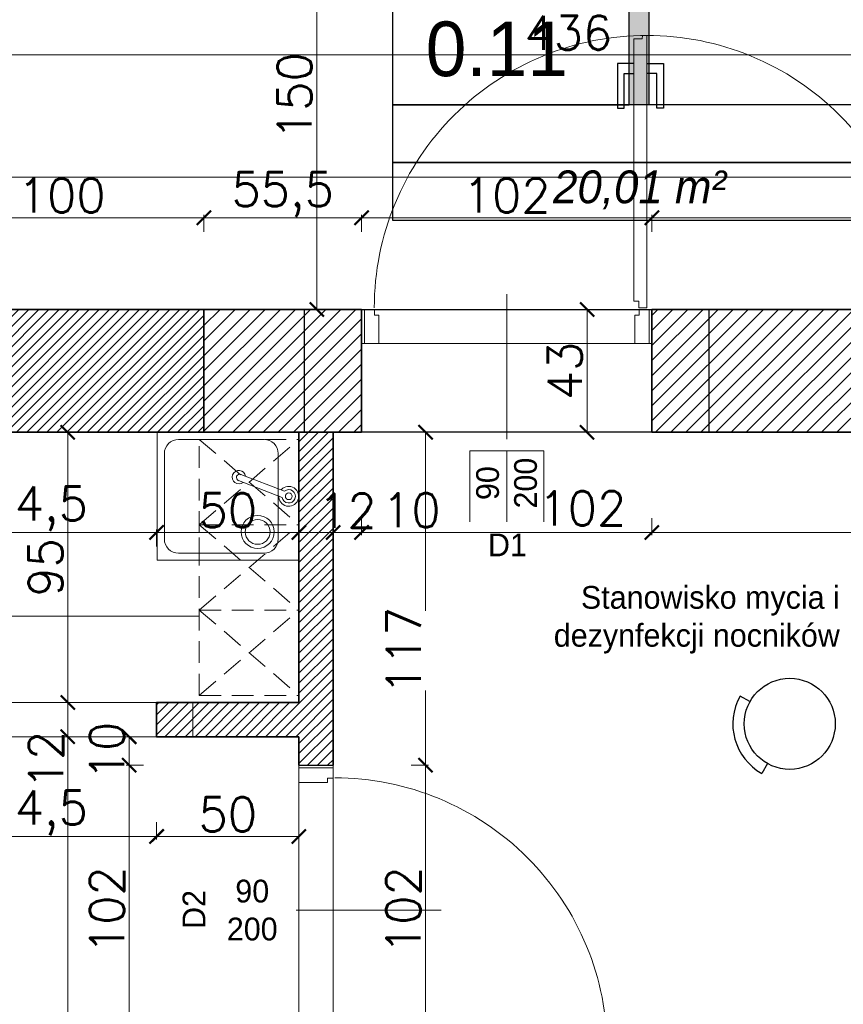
# Model space of a CAD drawing. Header units: millimetres. Extents: x -740 to 33545, y 5178 to 22494.
# Tile 169 of 256: x 10672 to 10961, y 10158 to 10504. Entities that reach past the tile are written whole.
import ezdxf
from ezdxf.lldxf.tags import DXFTag

# ---------------------------------------------------------------- set-up
doc = ezdxf.new("R2010")
doc.units = ezdxf.units.MM
doc.header["$MEASUREMENT"] = 0
doc.linetypes.add('DASHED', pattern=[19.05, 12.7, -6.35])
doc.layers.get('Defpoints').update_dxf_attribs({"color": 252})
for name, color, linetype in [('_I_EKO_PODKLAD 3', 252, 'Continuous'), ('stolarka', 252, 'Continuous'), ('tabelki opis', 252, 'Continuous')]:
    doc.layers.add(name, color=color, linetype=linetype)
for name, color, linetype, lineweight in [('A_istniejące ściany', 252, 'Continuous', 35), ('A_l.przerywana', 252, 'ICAD_ISO03W100', 9), ('A_opisy', 252, 'Continuous', 15), ('A_projektowane sciany', 252, 'Continuous', 35), ('A_wyposażenie', 252, 'Continuous', 9), ('l. przekrojowa', 252, 'Continuous', 30), ('l.wypełnien', 252, 'Continuous', 5), ('mebelki', 252, 'Continuous', 9), ('Nowe_820-G Rysunki Obrazki_Nr_pióra__23', 252, 'Continuous', 15), ('wymiarowanie', 252, 'Continuous', 9)]:
    doc.layers.add(name, color=color, linetype=linetype, lineweight=lineweight)
doc.styles.add('ROMANS', font='romans')
doc.styles.add('styl2', font='simplex.shx')
tags = doc.linetypes.add('ICAD_ISO03W100', pattern=[30, 12, -18]).pattern_tags.tags
tags[6:7] = [DXFTag(74, 4), DXFTag(75, 0), DXFTag(340, '0'), DXFTag(46, 1.0), DXFTag(50, 0.0), DXFTag(44, 0.0), DXFTag(45, 0.0)]
tags[4:5] = [DXFTag(74, 4), DXFTag(75, 0), DXFTag(340, '0'), DXFTag(46, 1.0), DXFTag(50, 0.0), DXFTag(44, 0.0), DXFTag(45, 0.0)]
doc.dimstyles.new('Skala 1-50', dxfattribs={"dimtxt": 12, "dimasz": 5, "dimexe": 1, "dimexo": 1, "dimgap": 1.5, "dimtad": 1, "dimdec": 1, "dimrnd": 0.5, "dimtxsty": 'styl2', "dimblk": 'ARCHTICK', "dimcen": 5, "dimadec": 0, "dimazin": 0, "dimtfac": 1, "dimtdec": 1, "dimtmove": 1, "dimatfit": 3, "dimldrblk": 'ARCHTICK', "dimfxl": 0, "dimlwd": -1, "dimlwe": -1, "dimarcsym": 0})

# ---------------------------------------------------------------- blocks, each defined once
blk = doc.blocks.new('_ArchTick')
at = {"color": 0, "linetype": 'ByBlock', "const_width": 0.15}
blk.add_lwpolyline([(-0.5, -0.5), (0.5, 0.5)], dxfattribs=at)
blk = doc.blocks.new('*D1206')
at = {"layer": 'Defpoints', "color": 0}
for p in [(10905.17, 10402.52), (10870.91, 10359.34), (10892.66, 10359.34)]:
    blk.add_point(p, dxfattribs=at)
at = {"layer": 'wymiarowanie', "color": 0}
for p, q in [((10875.91, 10402.52), (10869.91, 10402.52)), ((10870.91, 10402.52), (10870.91, 10359.34)), ((10875.91, 10359.34), (10869.91, 10359.34))]:
    blk.add_line(p, q, dxfattribs=at)
at = {"layer": 'wymiarowanie', "color": 0, "xscale": 5, "yscale": 5, "zscale": 5}
for p, rotation in [((10870.91, 10402.52), 90), ((10870.91, 10359.34), 270)]:
    blk.add_blockref('_ArchTick', p, dxfattribs=dict(at, rotation=rotation))
at = {"layer": 'wymiarowanie', "color": 0, "insert": (10863.11, 10380.93), "char_height": 12, "attachment_point": 5, "rotation": 90, "style": 'styl2'}
blk.add_mtext('43', dxfattribs=at)
blk = doc.blocks.new('*D1414')
at = {"layer": 'Defpoints', "color": 0}
for p in [(10635.35, 10252.84), (10719.66, 10252.34), (10719.66, 10217.24)]:
    blk.add_point(p, dxfattribs=at)
at = {"layer": 'wymiarowanie', "color": 0}
for p, q in [((10635.35, 10222.24), (10635.35, 10216.24)), ((10719.66, 10222.24), (10719.66, 10216.24)), ((10635.35, 10217.24), (10719.66, 10217.24))]:
    blk.add_line(p, q, dxfattribs=at)
at = {"layer": 'wymiarowanie', "color": 0, "xscale": 5, "yscale": 5, "zscale": 5, "rotation": 180}
blk.add_blockref('_ArchTick', (10635.35, 10217.24), dxfattribs=at)
at = {"layer": 'wymiarowanie', "color": 0, "xscale": 5, "yscale": 5, "zscale": 5}
blk.add_blockref('_ArchTick', (10719.66, 10217.24), dxfattribs=at)
at = {"layer": 'wymiarowanie', "color": 0, "insert": (10677.51, 10225.59), "char_height": 12, "attachment_point": 5, "style": 'styl2'}
blk.add_mtext('84,5', dxfattribs=at)
blk = doc.blocks.new('*D1415')
at = {"layer": 'Defpoints', "color": 0}
for p in [(10719.66, 10252.34), (10769.66, 10247.34), (10769.66, 10217.24)]:
    blk.add_point(p, dxfattribs=at)
at = {"layer": 'wymiarowanie', "color": 0}
for p, q in [((10719.66, 10222.24), (10719.66, 10216.24)), ((10769.66, 10222.24), (10769.66, 10216.24)), ((10719.66, 10217.24), (10769.66, 10217.24))]:
    blk.add_line(p, q, dxfattribs=at)
at = {"layer": 'wymiarowanie', "color": 0, "xscale": 5, "yscale": 5, "zscale": 5, "rotation": 180}
blk.add_blockref('_ArchTick', (10719.66, 10217.24), dxfattribs=at)
at = {"layer": 'wymiarowanie', "color": 0, "xscale": 5, "yscale": 5, "zscale": 5}
blk.add_blockref('_ArchTick', (10769.66, 10217.24), dxfattribs=at)
at = {"layer": 'wymiarowanie', "color": 0, "insert": (10744.66, 10225.04), "char_height": 12, "attachment_point": 5, "style": 'styl2'}
blk.add_mtext('50', dxfattribs=at)
blk = doc.blocks.new('*D1532')
at = {"layer": 'Defpoints', "color": 0}
for p in [(10775.93, 10552.52), (10791.66, 10552.52), (10791.66, 10402.52)]:
    blk.add_point(p, dxfattribs=at)
at = {"layer": 'wymiarowanie', "color": 0}
for p, q in [((10780.93, 10552.52), (10774.93, 10552.52)), ((10775.93, 10402.52), (10775.93, 10552.52)), ((10780.93, 10402.52), (10774.93, 10402.52))]:
    blk.add_line(p, q, dxfattribs=at)
at = {"layer": 'wymiarowanie', "color": 0, "xscale": 5, "yscale": 5, "zscale": 5}
for p, rotation in [((10775.93, 10552.52), 90), ((10775.93, 10402.52), 270)]:
    blk.add_blockref('_ArchTick', p, dxfattribs=dict(at, rotation=rotation))
at = {"layer": 'wymiarowanie', "color": 0, "insert": (10768.13, 10477.52), "char_height": 12, "attachment_point": 5, "rotation": 90, "style": 'styl2'}
blk.add_mtext('150', dxfattribs=at)
blk = doc.blocks.new('*D2203')
at = {"layer": 'Defpoints', "color": 0}
for p in [(9748.23, 10470.55), (11082.39, 10472.82), (11082.39, 10449.07)]:
    blk.add_point(p, dxfattribs=at)
at = {"layer": 'wymiarowanie', "color": 0}
for p, q in [((9748.23, 10454.07), (9748.23, 10448.07)), ((11082.39, 10454.07), (11082.39, 10448.07)), ((9748.23, 10449.07), (10346.75, 10449.07)), ((11082.39, 10449.07), (10383.94, 10449.07))]:
    blk.add_line(p, q, dxfattribs=at)
at = {"layer": 'wymiarowanie', "color": 0, "xscale": 5, "yscale": 5, "zscale": 5, "rotation": 180}
blk.add_blockref('_ArchTick', (9748.23, 10449.07), dxfattribs=at)
at = {"layer": 'wymiarowanie', "color": 0, "xscale": 5, "yscale": 5, "zscale": 5}
blk.add_blockref('_ArchTick', (11082.39, 10449.07), dxfattribs=at)
at = {"layer": 'wymiarowanie', "color": 0, "insert": (10365.34, 10456.46), "char_height": 12, "attachment_point": 5, "style": 'styl2'}
blk.add_mtext('1334', dxfattribs=at)
blk = doc.blocks.new('*D2212')
at = {"layer": 'Defpoints', "color": 0}
for p in [(10698.59, 10359.34), (10688.43, 10264.34), (10698.59, 10264.34)]:
    blk.add_point(p, dxfattribs=at)
at = {"layer": 'wymiarowanie', "color": 0}
for p, q in [((10693.43, 10359.34), (10687.43, 10359.34)), ((10688.43, 10359.34), (10688.43, 10264.34)), ((10693.43, 10264.34), (10687.43, 10264.34))]:
    blk.add_line(p, q, dxfattribs=at)
at = {"layer": 'wymiarowanie', "color": 0, "xscale": 5, "yscale": 5, "zscale": 5}
for p, rotation in [((10688.43, 10359.34), 90), ((10688.43, 10264.34), 270)]:
    blk.add_blockref('_ArchTick', p, dxfattribs=dict(at, rotation=rotation))
at = {"layer": 'wymiarowanie', "color": 0, "insert": (10680.63, 10311.84), "char_height": 12, "attachment_point": 5, "rotation": 90, "style": 'styl2'}
blk.add_mtext('95', dxfattribs=at)
blk = doc.blocks.new('*D2213')
at = {"layer": 'Defpoints', "color": 0}
for p in [(10700.46, 10264.34), (10688.43, 10252.34), (10693.63, 10252.34)]:
    blk.add_point(p, dxfattribs=at)
at = {"layer": 'wymiarowanie', "color": 0}
for p, q in [((10693.43, 10264.34), (10687.43, 10264.34)), ((10688.43, 10264.34), (10688.43, 10252.34)), ((10692.63, 10252.34), (10687.43, 10252.34))]:
    blk.add_line(p, q, dxfattribs=at)
at = {"layer": 'wymiarowanie', "color": 0, "xscale": 5, "yscale": 5, "zscale": 5}
for p, rotation in [((10688.43, 10264.34), 90), ((10688.43, 10252.34), 270)]:
    blk.add_blockref('_ArchTick', p, dxfattribs=dict(at, rotation=rotation))
at = {"layer": 'wymiarowanie', "color": 0, "insert": (10680.78, 10244.13), "char_height": 12, "attachment_point": 5, "rotation": 90, "style": 'styl2'}
blk.add_mtext('12', dxfattribs=at)
blk = doc.blocks.new('*D2214')
at = {"layer": 'Defpoints', "color": 0}
for p in [(10693.63, 10252.34), (10688.43, 9919.76), (10711.03, 9919.76)]:
    blk.add_point(p, dxfattribs=at)
at = {"layer": 'wymiarowanie', "color": 0}
for p, q in [((10692.63, 10252.34), (10687.43, 10252.34)), ((10688.43, 10252.34), (10688.43, 10049.67)), ((10688.43, 9919.76), (10688.43, 10006.38)), ((10693.43, 9919.76), (10687.43, 9919.76))]:
    blk.add_line(p, q, dxfattribs=at)
at = {"layer": 'wymiarowanie', "color": 0, "xscale": 5, "yscale": 5, "zscale": 5}
for p, rotation in [((10688.43, 10252.34), 90), ((10688.43, 9919.76), 270)]:
    blk.add_blockref('_ArchTick', p, dxfattribs=dict(at, rotation=rotation))
at = {"layer": 'wymiarowanie', "color": 0, "insert": (10680.08, 10028.03), "char_height": 12, "attachment_point": 5, "rotation": 90, "style": 'styl2'}
blk.add_mtext('332,5', dxfattribs=at)
blk = doc.blocks.new('*D2590')
at = {"layer": 'Defpoints', "color": 0}
for p in [(10646.19, 10535.46), (11082.39, 10529.52), (11082.39, 10492)]:
    blk.add_point(p, dxfattribs=at)
at = {"layer": 'wymiarowanie', "color": 0}
for p, q in [((10646.19, 10497), (10646.19, 10491)), ((11082.39, 10497), (11082.39, 10491)), ((10646.19, 10492), (11082.39, 10492))]:
    blk.add_line(p, q, dxfattribs=at)
at = {"layer": 'wymiarowanie', "color": 0, "xscale": 5, "yscale": 5, "zscale": 5, "rotation": 180}
blk.add_blockref('_ArchTick', (10646.19, 10492), dxfattribs=at)
at = {"layer": 'wymiarowanie', "color": 0, "xscale": 5, "yscale": 5, "zscale": 5}
blk.add_blockref('_ArchTick', (11082.39, 10492), dxfattribs=at)
at = {"layer": 'wymiarowanie', "color": 0, "insert": (10864.29, 10499.8), "char_height": 12, "attachment_point": 5, "style": 'styl2'}
blk.add_mtext('436', dxfattribs=at)
blk = doc.blocks.new('*D2615')
at = {"layer": 'Defpoints', "color": 0}
for p in [(10736.26, 10434.77), (10636.35, 10402.52), (10736.26, 10402.52)]:
    blk.add_point(p, dxfattribs=at)
at = {"layer": 'wymiarowanie', "color": 0}
for p, q in [((10636.35, 10429.77), (10636.35, 10435.77)), ((10636.35, 10434.77), (10736.26, 10434.77)), ((10736.26, 10429.77), (10736.26, 10435.77))]:
    blk.add_line(p, q, dxfattribs=at)
at = {"layer": 'wymiarowanie', "color": 0, "xscale": 5, "yscale": 5, "zscale": 5, "rotation": 180}
blk.add_blockref('_ArchTick', (10636.35, 10434.77), dxfattribs=at)
at = {"layer": 'wymiarowanie', "color": 0, "xscale": 5, "yscale": 5, "zscale": 5}
blk.add_blockref('_ArchTick', (10736.26, 10434.77), dxfattribs=at)
at = {"layer": 'wymiarowanie', "color": 0, "insert": (10686.31, 10442.57), "char_height": 12, "attachment_point": 5, "style": 'styl2'}
blk.add_mtext('100', dxfattribs=at)
blk = doc.blocks.new('*D2616')
at = {"layer": 'Defpoints', "color": 0}
for p in [(10791.66, 10434.77), (10736.26, 10402.52), (10791.66, 10402.52)]:
    blk.add_point(p, dxfattribs=at)
at = {"layer": 'wymiarowanie', "color": 0}
for p, q in [((10736.26, 10429.77), (10736.26, 10435.77)), ((10736.26, 10434.77), (10791.66, 10434.77)), ((10791.66, 10429.77), (10791.66, 10435.77))]:
    blk.add_line(p, q, dxfattribs=at)
at = {"layer": 'wymiarowanie', "color": 0, "xscale": 5, "yscale": 5, "zscale": 5, "rotation": 180}
blk.add_blockref('_ArchTick', (10736.26, 10434.77), dxfattribs=at)
at = {"layer": 'wymiarowanie', "color": 0, "xscale": 5, "yscale": 5, "zscale": 5}
blk.add_blockref('_ArchTick', (10791.66, 10434.77), dxfattribs=at)
at = {"layer": 'wymiarowanie', "color": 0, "insert": (10763.96, 10442.96), "char_height": 12, "attachment_point": 5, "style": 'styl2'}
blk.add_mtext('55,5', dxfattribs=at)
blk = doc.blocks.new('*D2617')
at = {"layer": 'Defpoints', "color": 0}
for p in [(10893.66, 10434.77), (10791.66, 10402.52), (10893.66, 10402.52)]:
    blk.add_point(p, dxfattribs=at)
at = {"layer": 'wymiarowanie', "color": 0}
for p, q in [((10791.66, 10429.77), (10791.66, 10435.77)), ((10791.66, 10434.77), (10893.66, 10434.77)), ((10893.66, 10429.77), (10893.66, 10435.77))]:
    blk.add_line(p, q, dxfattribs=at)
at = {"layer": 'wymiarowanie', "color": 0, "xscale": 5, "yscale": 5, "zscale": 5, "rotation": 180}
blk.add_blockref('_ArchTick', (10791.66, 10434.77), dxfattribs=at)
at = {"layer": 'wymiarowanie', "color": 0, "xscale": 5, "yscale": 5, "zscale": 5}
blk.add_blockref('_ArchTick', (10893.66, 10434.77), dxfattribs=at)
at = {"layer": 'wymiarowanie', "color": 0, "insert": (10842.66, 10442.57), "char_height": 12, "attachment_point": 5, "style": 'styl2'}
blk.add_mtext('102', dxfattribs=at)
blk = doc.blocks.new('*D2618')
at = {"layer": 'Defpoints', "color": 0}
for p in [(11082.39, 10434.77), (11082.39, 10425.57), (10893.66, 10402.52)]:
    blk.add_point(p, dxfattribs=at)
at = {"layer": 'wymiarowanie', "color": 0}
for p, q in [((10893.66, 10429.77), (10893.66, 10435.77)), ((10893.66, 10434.77), (11082.39, 10434.77)), ((11082.39, 10429.77), (11082.39, 10435.77))]:
    blk.add_line(p, q, dxfattribs=at)
at = {"layer": 'wymiarowanie', "color": 0, "xscale": 5, "yscale": 5, "zscale": 5, "rotation": 180}
blk.add_blockref('_ArchTick', (10893.66, 10434.77), dxfattribs=at)
at = {"layer": 'wymiarowanie', "color": 0, "xscale": 5, "yscale": 5, "zscale": 5}
blk.add_blockref('_ArchTick', (11082.39, 10434.77), dxfattribs=at)
at = {"layer": 'wymiarowanie', "color": 0, "insert": (10988.02, 10443.11), "char_height": 12, "attachment_point": 5, "style": 'styl2'}
blk.add_mtext('188,5', dxfattribs=at)
blk = doc.blocks.new('*D2635')
at = {"layer": 'Defpoints', "color": 0}
for p in [(10635.35, 10355.84), (10719.66, 10324.14), (10719.66, 10264.34)]:
    blk.add_point(p, dxfattribs=at)
at = {"layer": 'wymiarowanie', "color": 0}
for p, q in [((10635.35, 10329.14), (10635.35, 10323.14)), ((10719.66, 10319.14), (10719.66, 10325.14)), ((10635.35, 10324.14), (10719.66, 10324.14))]:
    blk.add_line(p, q, dxfattribs=at)
at = {"layer": 'wymiarowanie', "color": 0, "xscale": 5, "yscale": 5, "zscale": 5, "rotation": 180}
blk.add_blockref('_ArchTick', (10635.35, 10324.14), dxfattribs=at)
at = {"layer": 'wymiarowanie', "color": 0, "xscale": 5, "yscale": 5, "zscale": 5}
blk.add_blockref('_ArchTick', (10719.66, 10324.14), dxfattribs=at)
at = {"layer": 'wymiarowanie', "color": 0, "insert": (10677.51, 10332.49), "char_height": 12, "attachment_point": 5, "style": 'styl2'}
blk.add_mtext('84,5', dxfattribs=at)
blk = doc.blocks.new('*D2636')
at = {"layer": 'Defpoints', "color": 0}
for p in [(10769.66, 10324.14), (10719.66, 10264.34), (10769.66, 10264.34)]:
    blk.add_point(p, dxfattribs=at)
at = {"layer": 'wymiarowanie', "color": 0}
for p, q in [((10719.66, 10319.14), (10719.66, 10325.14)), ((10769.66, 10319.14), (10769.66, 10325.14)), ((10719.66, 10324.14), (10769.66, 10324.14))]:
    blk.add_line(p, q, dxfattribs=at)
at = {"layer": 'wymiarowanie', "color": 0, "xscale": 5, "yscale": 5, "zscale": 5, "rotation": 180}
blk.add_blockref('_ArchTick', (10719.66, 10324.14), dxfattribs=at)
at = {"layer": 'wymiarowanie', "color": 0, "xscale": 5, "yscale": 5, "zscale": 5}
blk.add_blockref('_ArchTick', (10769.66, 10324.14), dxfattribs=at)
at = {"layer": 'wymiarowanie', "color": 0, "insert": (10744.66, 10331.94), "char_height": 12, "attachment_point": 5, "style": 'styl2'}
blk.add_mtext('50', dxfattribs=at)
blk = doc.blocks.new('*D2637')
at = {"layer": 'Defpoints', "color": 0}
for p in [(10781.66, 10324.14), (10781.66, 10292.42), (10769.66, 10264.34)]:
    blk.add_point(p, dxfattribs=at)
at = {"layer": 'wymiarowanie', "color": 0}
for p, q in [((10769.66, 10319.14), (10769.66, 10325.14)), ((10781.66, 10319.14), (10781.66, 10325.14)), ((10769.66, 10324.14), (10781.66, 10324.14))]:
    blk.add_line(p, q, dxfattribs=at)
at = {"layer": 'wymiarowanie', "color": 0, "xscale": 5, "yscale": 5, "zscale": 5, "rotation": 180}
blk.add_blockref('_ArchTick', (10769.66, 10324.14), dxfattribs=at)
at = {"layer": 'wymiarowanie', "color": 0, "xscale": 5, "yscale": 5, "zscale": 5}
blk.add_blockref('_ArchTick', (10781.66, 10324.14), dxfattribs=at)
at = {"layer": 'wymiarowanie', "color": 0, "insert": (10786.66, 10331.79), "char_height": 12, "attachment_point": 5, "style": 'styl2'}
blk.add_mtext('12', dxfattribs=at)
blk = doc.blocks.new('*D2638')
at = {"layer": 'Defpoints', "color": 0}
for p in [(10791.66, 10359.34), (10791.66, 10324.14), (10781.66, 10292.42)]:
    blk.add_point(p, dxfattribs=at)
at = {"layer": 'wymiarowanie', "color": 0}
for p, q in [((10791.66, 10329.14), (10791.66, 10323.14)), ((10781.66, 10319.14), (10781.66, 10325.14)), ((10781.66, 10324.14), (10791.66, 10324.14)), ((10791.66, 10324.14), (10818.45, 10324.14))]:
    blk.add_line(p, q, dxfattribs=at)
at = {"layer": 'wymiarowanie', "color": 0, "xscale": 5, "yscale": 5, "zscale": 5, "rotation": 180}
blk.add_blockref('_ArchTick', (10781.66, 10324.14), dxfattribs=at)
at = {"layer": 'wymiarowanie', "color": 0, "xscale": 5, "yscale": 5, "zscale": 5}
blk.add_blockref('_ArchTick', (10791.66, 10324.14), dxfattribs=at)
at = {"layer": 'wymiarowanie', "color": 0, "insert": (10809.16, 10331.94), "char_height": 12, "attachment_point": 5, "style": 'styl2'}
blk.add_mtext('10', dxfattribs=at)
blk = doc.blocks.new('*D2639')
at = {"layer": 'Defpoints', "color": 0}
for p in [(10791.66, 10359.34), (10893.66, 10359.34), (10893.66, 10324.14)]:
    blk.add_point(p, dxfattribs=at)
at = {"layer": 'wymiarowanie', "color": 0}
for p, q in [((10791.66, 10329.14), (10791.66, 10323.14)), ((10893.66, 10329.14), (10893.66, 10323.14)), ((10791.66, 10324.14), (10893.66, 10324.14))]:
    blk.add_line(p, q, dxfattribs=at)
at = {"layer": 'wymiarowanie', "color": 0, "xscale": 5, "yscale": 5, "zscale": 5, "rotation": 180}
blk.add_blockref('_ArchTick', (10791.66, 10324.14), dxfattribs=at)
at = {"layer": 'wymiarowanie', "color": 0, "xscale": 5, "yscale": 5, "zscale": 5}
blk.add_blockref('_ArchTick', (10893.66, 10324.14), dxfattribs=at)
at = {"layer": 'wymiarowanie', "color": 0, "insert": (10869.26, 10332.62), "char_height": 12, "attachment_point": 5, "style": 'styl2'}
blk.add_mtext('102', dxfattribs=at)
blk = doc.blocks.new('*D2640')
at = {"layer": 'Defpoints', "color": 0}
for p in [(10893.66, 10359.34), (11174.51, 10359.34), (11174.51, 10324.14)]:
    blk.add_point(p, dxfattribs=at)
at = {"layer": 'wymiarowanie', "color": 0}
for p, q in [((10893.66, 10329.14), (10893.66, 10323.14)), ((11174.51, 10329.14), (11174.51, 10323.14)), ((10893.66, 10324.14), (11174.51, 10324.14))]:
    blk.add_line(p, q, dxfattribs=at)
at = {"layer": 'wymiarowanie', "color": 0, "xscale": 5, "yscale": 5, "zscale": 5, "rotation": 180}
blk.add_blockref('_ArchTick', (10893.66, 10324.14), dxfattribs=at)
at = {"layer": 'wymiarowanie', "color": 0, "xscale": 5, "yscale": 5, "zscale": 5}
blk.add_blockref('_ArchTick', (11174.51, 10324.14), dxfattribs=at)
at = {"layer": 'wymiarowanie', "color": 0, "insert": (11034.09, 10331.94), "char_height": 12, "attachment_point": 5, "style": 'styl2'}
blk.add_mtext('281', dxfattribs=at)
blk = doc.blocks.new('*D2770')
at = {"layer": 'Defpoints', "color": 0}
for p in [(10769.66, 10252.34), (10710.01, 10242.34), (10769.66, 10242.34)]:
    blk.add_point(p, dxfattribs=at)
at = {"layer": 'wymiarowanie', "color": 0}
for p, q in [((10715.01, 10252.34), (10709.01, 10252.34)), ((10710.01, 10252.34), (10710.01, 10242.34)), ((10715.01, 10242.34), (10709.01, 10242.34))]:
    blk.add_line(p, q, dxfattribs=at)
at = {"layer": 'wymiarowanie', "color": 0, "xscale": 5, "yscale": 5, "zscale": 5}
for p, rotation in [((10710.01, 10252.34), 90), ((10710.01, 10242.34), 270)]:
    blk.add_blockref('_ArchTick', p, dxfattribs=dict(at, rotation=rotation))
at = {"layer": 'wymiarowanie', "color": 0, "insert": (10702.21, 10247.34), "char_height": 12, "attachment_point": 5, "rotation": 90, "style": 'styl2'}
blk.add_mtext('10', dxfattribs=at)
blk = doc.blocks.new('*D2771')
at = {"layer": 'Defpoints', "color": 0}
for p in [(10769.66, 10242.34), (10710.01, 10140.34), (10769.66, 10140.34)]:
    blk.add_point(p, dxfattribs=at)
at = {"layer": 'wymiarowanie', "color": 0}
for p, q in [((10715.01, 10242.34), (10709.01, 10242.34)), ((10710.01, 10242.34), (10710.01, 10140.34)), ((10715.01, 10140.34), (10709.01, 10140.34))]:
    blk.add_line(p, q, dxfattribs=at)
at = {"layer": 'wymiarowanie', "color": 0, "xscale": 5, "yscale": 5, "zscale": 5}
for p, rotation in [((10710.01, 10242.34), 90), ((10710.01, 10140.34), 270)]:
    blk.add_blockref('_ArchTick', p, dxfattribs=dict(at, rotation=rotation))
at = {"layer": 'wymiarowanie', "color": 0, "insert": (10702.21, 10191.34), "char_height": 12, "attachment_point": 5, "rotation": 90, "style": 'styl2'}
blk.add_mtext('102', dxfattribs=at)
blk = doc.blocks.new('*D2776')
at = {"layer": 'Defpoints', "color": 0}
for p in [(10756.11, 10242.34), (10814.13, 10242.34), (10756.11, 10140.34)]:
    blk.add_point(p, dxfattribs=at)
at = {"layer": 'wymiarowanie', "color": 0}
for p, q in [((10809.13, 10242.34), (10815.13, 10242.34)), ((10814.13, 10140.34), (10814.13, 10242.34)), ((10809.13, 10140.34), (10815.13, 10140.34))]:
    blk.add_line(p, q, dxfattribs=at)
at = {"layer": 'wymiarowanie', "color": 0, "xscale": 5, "yscale": 5, "zscale": 5}
for p, rotation in [((10814.13, 10242.34), 90), ((10814.13, 10140.34), 270)]:
    blk.add_blockref('_ArchTick', p, dxfattribs=dict(at, rotation=rotation))
at = {"layer": 'wymiarowanie', "color": 0, "insert": (10806.33, 10191.34), "char_height": 12, "attachment_point": 5, "rotation": 90, "style": 'styl2'}
blk.add_mtext('102', dxfattribs=at)
blk = doc.blocks.new('*D2777')
at = {"layer": 'Defpoints', "color": 0}
for p in [(10771.11, 10359.34), (10814.13, 10359.34), (10756.11, 10242.34)]:
    blk.add_point(p, dxfattribs=at)
at = {"layer": 'wymiarowanie', "color": 0}
for p, q in [((10809.13, 10359.34), (10815.13, 10359.34)), ((10814.13, 10359.34), (10814.13, 10296.56)), ((10814.13, 10242.34), (10814.13, 10268.63)), ((10809.13, 10242.34), (10815.13, 10242.34))]:
    blk.add_line(p, q, dxfattribs=at)
at = {"layer": 'wymiarowanie', "color": 0, "xscale": 5, "yscale": 5, "zscale": 5}
for p, rotation in [((10814.13, 10359.34), 90), ((10814.13, 10242.34), 270)]:
    blk.add_blockref('_ArchTick', p, dxfattribs=dict(at, rotation=rotation))
at = {"layer": 'wymiarowanie', "color": 0, "insert": (10806.48, 10282.6), "char_height": 12, "attachment_point": 5, "rotation": 90, "style": 'styl2'}
blk.add_mtext('117', dxfattribs=at)

msp = doc.modelspace()

# ---------------------------------------------------------------- hatches: boundary and pattern name
at = {"layer": 'l.wypełnien'}
h = msp.add_hatch(dxfattribs=at)
h.set_pattern_fill('ANSI31', color=256, scale=30, style=0)
h.paths.add_polyline_path([(10913.66, 10402.52), (10997.39, 10402.52), (11117.42, 10402.52), (11176.61, 10402.52), (11176.61, 10401.46), (11164.43, 10401.46), (11164.43, 10399.14), (11180.1, 10399.14), (11180.1, 10402.52), (11291.35, 10402.52), (11291.35, 10359.34), (11212.91, 10359.34), (11212.91, 10281.34), (11174.51, 10281.34), (11174.51, 10359.34), (11117.42, 10359.34), (10913.66, 10359.34)])
h.paths.add_polyline_path([(11186.51, 10326.34), (11186.51, 10347.34), (11200.91, 10347.34), (11200.91, 10326.34)], flags=16)
h.paths.add_polyline_path([(11186.51, 10326.34), (11186.51, 10347.34), (11200.91, 10347.34), (11200.91, 10326.34)], flags=0)
h.paths.add_polyline_path([(11186.51, 10293.34), (11186.51, 10314.34), (11200.91, 10314.34), (11200.91, 10293.34)], flags=16)
h.paths.add_polyline_path([(11186.51, 10293.34), (11186.51, 10314.34), (11200.91, 10314.34), (11200.91, 10293.34)], flags=0)
h.paths.add_polyline_path([(11234.13, 9739.58), (11234.13, 9782.76), (11199.91, 9782.76), (11199.91, 9812.76), (11174.51, 9812.76), (11174.51, 9782.76), (11128.02, 9782.76), (11128.02, 9739.58)])
h.paths.add_polyline_path([(10477.77, 9782.76), (10504.8, 9782.76), (10504.8, 9762.76), (10529.35, 9762.99), (10529.35, 9782.76), (10587.7, 9782.76), (10587.7, 9739.58), (10477.77, 9739.58)])
h.paths.add_polyline_path([(10783.28, 9739.58), (10783.28, 9782.76), (10737.7, 9782.76), (10737.7, 9739.58)])
h.paths.add_polyline_path([(10978.02, 9739.58), (10978.02, 9782.76), (10933.28, 9782.76), (10933.28, 9739.58)])
h.paths.add_polyline_path([(10769.66, 10359.34), (10771.66, 10359.34), (10771.66, 10402.52), (10736.26, 10402.52), (10736.26, 10359.34)])
h.paths.add_polyline_path([(10457.77, 9739.58), (10457.77, 9782.76), (10477.77, 9782.76), (10477.77, 9739.58), (10470.93, 9739.58)])
h.paths.add_polyline_path([(10771.66, 10359.34), (10771.66, 10402.52), (10791.66, 10402.52), (10791.66, 10359.34)])
h.paths.add_polyline_path([(10913.66, 10359.34), (10913.66, 10402.52), (10893.66, 10402.52), (10893.66, 10359.34)])
h.paths.add_polyline_path([(10504.8, 9762.76), (10504.8, 9782.76), (10529.35, 9782.76), (10529.35, 9762.99)])
h = msp.add_hatch(dxfattribs=at)
h.set_pattern_fill('ANSI31', color=256, scale=20, style=0)
h.paths.add_polyline_path([(10636.35, 10359.34), (10736.26, 10359.34), (10736.26, 10402.52), (10636.35, 10402.52)])
h = msp.add_hatch(dxfattribs=at)
h.set_pattern_fill('ANSI31', color=256, scale=20, style=0)
h.paths.add_polyline_path([(10529.35, 9907.76), (10529.35, 9919.76), (10649.35, 9919.76), (10729.35, 9919.76), (10769.66, 9919.76), (10769.66, 10140.34), (10781.66, 10140.34), (10781.66, 9907.76)])
h.paths.add_polyline_path([(10719.66, 10264.34), (10719.66, 10252.34), (10769.66, 10252.34), (10769.66, 10242.34), (10781.66, 10242.34), (10781.66, 10359.34), (10769.66, 10359.34), (10769.66, 10264.34)])
at = {"layer": 'tabelki opis'}
msp.add_hatch(color=256, dxfattribs=at).paths.add_polyline_path([(10892.61, 10474.43), (10892.61, 10507.69), (10885.65, 10507.69), (10885.65, 10474.43)])

# ---------------------------------------------------------------- linework, layer by layer
at = {"layer": '_I_EKO_PODKLAD 3', "ltscale": 500}
for p, q in [((10928.14, 10264.67), (10924.65, 10266.62)), ((10928.14, 10264.67), (10924.65, 10266.62)), ((10934.29, 10242.9), (10932.34, 10239.41)), ((10934.29, 10242.9), (10932.34, 10239.41))]:
    msp.add_line(p, q, dxfattribs=at)
at = {"layer": '_I_EKO_PODKLAD 3', "color": 252, "ltscale": 500}
for p, q in [((10928.14, 10264.67), (10924.65, 10266.62)), ((10928.14, 10264.67), (10924.65, 10266.62)), ((10934.29, 10242.9), (10932.34, 10239.41)), ((10934.29, 10242.9), (10932.34, 10239.41))]:
    msp.add_line(p, q, dxfattribs=at)
at = {"layer": '_I_EKO_PODKLAD 3', "ltscale": 500}
msp.add_circle((10942.1, 10256.86), 16, dxfattribs=at)
msp.add_circle((10942.1, 10256.86), 16, dxfattribs=at)
at = {"layer": '_I_EKO_PODKLAD 3', "color": 252, "ltscale": 500}
msp.add_circle((10942.1, 10256.86), 16, dxfattribs=at)
msp.add_circle((10942.1, 10256.86), 16, dxfattribs=at)
at = {"layer": '_I_EKO_PODKLAD 3', "ltscale": 500}
msp.add_arc((10942.1, 10256.86), 20, 150.7838, 240.7838, dxfattribs=at)
msp.add_arc((10942.1, 10256.86), 20, 150.7838, 240.7838, dxfattribs=at)
at = {"layer": '_I_EKO_PODKLAD 3', "color": 252, "ltscale": 500}
msp.add_arc((10942.1, 10256.86), 20, 150.7838, 240.7838, dxfattribs=at)
msp.add_arc((10942.1, 10256.86), 20, 150.7838, 240.7838, dxfattribs=at)
at = {"layer": 'A_istniejące ściany'}
for p, q in [((10791.66, 10359.34), (10791.66, 10402.52)), ((10893.66, 10359.34), (10893.66, 10402.52))]:
    msp.add_line(p, q, dxfattribs=at)
for points in [[(10736.26, 10402.52), (10736.26, 10359.34)], [(10791.66, 10402.52), (10736.26, 10402.52)], [(10997.39, 10402.52), (10893.66, 10402.52)], [(10736.26, 10359.34), (10791.66, 10359.34)], [(10893.66, 10359.34), (11117.42, 10359.34)]]:
    msp.add_lwpolyline(points, dxfattribs=at)
at = {"layer": 'A_istniejące ściany', "ltscale": 0.3}
for points in [[(10791.66, 10371.34), (10791.66, 10359.34)], [(10893.66, 10359.34), (10893.66, 10371.34)]]:
    msp.add_lwpolyline(points, dxfattribs=at)
at = {"layer": 'A_l.przerywana', "ltscale": 0.3}
msp.add_lwpolyline([(10893.66, 10402.52), (10893.66, 10390.52), (10791.66, 10390.52), (10791.66, 10402.52)], dxfattribs=at)
for points in [[(10635.35, 10264.34), (10732.35, 10264.34), (10732.35, 10252.34), (10635.35, 10252.34)], [(10781.66, 10140.34), (10769.66, 10140.34), (10769.66, 10242.34), (10781.66, 10242.34)]]:
    msp.add_lwpolyline(points, close=True, dxfattribs=at)
at = {"layer": 'A_opisy'}
for p, q in [((10842.66, 10352.88), (10842.66, 10407.88)), ((10819.66, 10191.34), (10764.66, 10191.34))]:
    msp.add_line(p, q, dxfattribs=at)
at = {"layer": 'A_opisy', "ltscale": 0.3}
for points in [[(10738.66, 10204.34), (10764.66, 10204.34), (10764.66, 10191.34), (10738.66, 10191.34)], [(10738.66, 10191.34), (10764.66, 10191.34), (10764.66, 10178.34), (10738.66, 10178.34)]]:
    msp.add_lwpolyline(points, close=True, dxfattribs=at)
at = {"layer": 'A_projektowane sciany'}
for p, q in [((10769.66, 10264.34), (10769.66, 10359.34)), ((10781.66, 10242.34), (10781.66, 10359.34)), ((10769.66, 10264.34), (10719.66, 10264.34)), ((10719.66, 10264.34), (10719.66, 10252.34)), ((10719.66, 10252.34), (10769.66, 10252.34)), ((10769.66, 10242.34), (10769.66, 10252.34))]:
    msp.add_line(p, q, dxfattribs=at)
msp.add_lwpolyline([(10643.65, 10402.52), (10736.26, 10402.52), (10736.26, 10359.34), (10636.35, 10359.34), (10636.35, 10402.52), (10643.65, 10402.52)], dxfattribs=at)
at = {"layer": 'A_wyposażenie', "linetype": 'DASHED', "ltscale": 0.6}
for p, q in [((10734.66, 10356.84), (10769.66, 10326.84)), ((10734.66, 10326.84), (10769.66, 10356.84)), ((10734.66, 10356.84), (10769.66, 10356.84)), ((10734.66, 10266.84), (10734.66, 10356.84)), ((10734.66, 10266.84), (10734.66, 10356.84)), ((10769.66, 10266.84), (10769.66, 10356.84)), ((10769.66, 10266.84), (10769.66, 10356.84)), ((10734.66, 10296.84), (10769.66, 10326.84)), ((10734.66, 10326.84), (10769.66, 10296.84)), ((10734.66, 10326.84), (10769.66, 10326.84)), ((10734.66, 10296.84), (10769.66, 10326.84)), ((10734.66, 10326.84), (10769.66, 10296.84)), ((10734.66, 10296.84), (10769.66, 10296.84)), ((10734.66, 10266.84), (10769.66, 10296.84)), ((10734.66, 10296.84), (10769.66, 10266.84)), ((10734.66, 10296.84), (10769.66, 10296.84)), ((10734.66, 10266.84), (10769.66, 10296.84)), ((10734.66, 10296.84), (10769.66, 10266.84)), ((10734.66, 10266.84), (10769.66, 10266.84)), ((10734.66, 10266.84), (10769.66, 10266.84))]:
    msp.add_line(p, q, dxfattribs=at)
at = {"layer": 'l. przekrojowa'}
msp.add_line((10769.66, 10242.34), (10781.66, 10242.34), dxfattribs=at)
at = {"layer": 'mebelki'}
for p, q in [((10757.37, 10356.84), (10727.37, 10356.84)), ((10722.37, 10351.84), (10722.37, 10321.84)), ((10762.37, 10321.84), (10762.37, 10351.84)), ((10764.59, 10338.67), (10749.3, 10344.54)), ((10748.46, 10342.35), (10763.75, 10336.47)), ((10757.37, 10316.84), (10727.37, 10316.84))]:
    msp.add_line(p, q, dxfattribs=at)
msp.add_lwpolyline([(10769.66, 10314.34), (10769.66, 10359.34), (10719.87, 10359.34), (10719.87, 10314.34)], close=True, dxfattribs=at)
msp.add_lwpolyline([(10779.68, 10236.29), (10779.68, 10237.81), (10781.66, 10237.81), (10781.66, 10241.34), (10769.66, 10241.34), (10769.66, 10236.29), (10779.68, 10236.29)], dxfattribs=at)
for centre, radius in [((10766.07, 10336.84), 1.18), ((10755.16, 10324.32), 5.8), ((10755.16, 10324.32), 4.36)]:
    msp.add_circle(centre, radius, dxfattribs=at)
for centre, radius, start, end in [((10727.37, 10351.84), 5, 90, 180), ((10757.37, 10351.84), 5, 0, 90), ((10748.55, 10343.57), 2.37, 8.7587, 309.2298), ((10748.88, 10343.44), 1.18, 68.9942, 248.9942), ((10766.07, 10336.84), 3.51, 176.3273, 137.0928), ((10766.07, 10336.84), 2.35, 189.3373, 128.7496), ((10727.37, 10321.84), 5, 180, 270), ((10757.37, 10321.84), 5, 270, 0)]:
    msp.add_arc(centre, radius, start, end, dxfattribs=at)
at = {"layer": 'Nowe_820-G Rysunki Obrazki_Nr_pióra__23', "linetype": 'Continuous', "lineweight": 15}
for points in [[(10736.26, 10402.52), (10731.18, 10402.52)], [(10734.66, 10314.34), (10734.66, 10322.34)], [(10769.66, 10314.34), (10769.66, 10322.34)]]:
    msp.add_lwpolyline(points, dxfattribs=at)
at = {"layer": 'stolarka', "lineweight": 9}
for points in [[(10889.12, 10403.1), (10891.91, 10403.1), (10891.91, 10498.87), (10890.41, 10498.85), (10890.23, 10497.71), (10887.38, 10497.71), (10887.38, 10405.4), (10889.12, 10405.4), (10889.12, 10403.1)], [(10797.71, 10400.55), (10796.19, 10400.55), (10796.19, 10402.52), (10792.66, 10402.52), (10792.66, 10390.52), (10797.71, 10390.52), (10797.71, 10400.55)], [(10887.66, 10400.55), (10889.17, 10400.55), (10889.17, 10402.52), (10892.71, 10402.52), (10892.71, 10390.52), (10887.66, 10390.52), (10887.66, 10400.55)]]:
    msp.add_lwpolyline(points, dxfattribs=at)
at = {"layer": 'stolarka'}
for points in [[(10887.38, 10488.95), (10881.58, 10488.95), (10881.58, 10473.29), (10883.9, 10473.29), (10883.9, 10485.47), (10887.38, 10485.47)], [(10891.91, 10488.95), (10897.71, 10488.95), (10897.71, 10473.29), (10895.39, 10473.29), (10895.39, 10485.47), (10891.91, 10485.47)]]:
    msp.add_lwpolyline(points, dxfattribs=at)
at = {"layer": 'stolarka', "linetype": 'ICAD_ISO03W100', "lineweight": 13, "ltscale": 0.3}
for centre, start, end in [((10891.91, 10403.1), 89.9469, 179.9997), ((10891.91, 10403.1), 0.0003, 90.0531), ((10782.23, 10142.09), 359.9469, 89.9997)]:
    msp.add_arc(centre, 95.77, start, end, dxfattribs=at)
at = {"layer": 'tabelki opis'}
for points in [[(10885.65, 10507.69), (10802.49, 10507.69), (10802.49, 10474.43), (10885.65, 10474.43), (10885.65, 10507.69)], [(10802.49, 10454.15), (10967.23, 10454.15), (10967.23, 10474.43), (10802.49, 10474.43), (10802.49, 10454.15)], [(10802.49, 10433.88), (10967.23, 10433.88), (10967.23, 10454.15), (10802.49, 10454.15), (10802.49, 10433.88)]]:
    msp.add_lwpolyline(points, dxfattribs=at)
msp.add_lwpolyline([(10892.61, 10474.43), (10885.65, 10474.43), (10885.65, 10507.69), (10892.61, 10507.69)], close=True, dxfattribs=at)
at = {"layer": 'wymiarowanie'}
msp.add_line((10734.66, 10294.75), (10621.25, 10294.75), dxfattribs=at)

# ---------------------------------------------------------------- texts
at = {"layer": 'tabelki opis', "attachment_point": 1}
for s, insert, char_height, width in [('{\\fCentury Gothic|b0|i0|c238|p34;0.11}', (10814.22, 10503.74), 19.2, 56.7), ('{\\fCentury Gothic|b0|i1|c238|p34;20,01 m²}', (10858.96, 10451.39), 11.52, 68.7387)]:
    msp.add_mtext(s, dxfattribs=dict(at, insert=insert, char_height=char_height, width=width))
at = {"layer": 'wymiarowanie', "linetype": 'Continuous', "insert": (10959.7, 10328.65), "char_height": 14, "width": 327.6277, "attachment_point": 3, "style": 'ROMANS'}
msp.add_mtext('\\pi115.27209;{\\Fsimplex8;\\T0.75000;}\\P{\\fCentury Gothic|b0|i0|c238|p0;\\H0.57143x;Stanowisko mycia i }\\P{\\fCentury Gothic|b0|i0|c238|p0;\\H0.57143x;dezynfekcji nocników}', dxfattribs=at)
at = {"layer": 'wymiarowanie', "insert": (5416.61, 10228.95), "char_height": 12, "width": 621.5287, "attachment_point": 1}
msp.add_mtext('\\pi452.88074;{\\fCentury Gothic|b0|i0|c238|p34;Parapety zewnętrzne}\\P\\pi223.76474;{\\fCentury Gothic|b0|i0|c238|p34; z blachy stalowej powlekanej w kolorze RAL 7016}', dxfattribs=at)

# ---------------------------------------------------------------- dimensions: what is measured, and where the dimension line sits
at = {"layer": 'wymiarowanie'}
for base, p1, p2, picture, middle in [((10775.93, 10552.52), (10791.66, 10402.52), (10791.66, 10552.52), '*D1532', (10768.13, 10477.52)), ((10688.43, 10264.34), (10698.59, 10359.34), (10698.59, 10264.34), '*D2212', (10680.63, 10311.84))]:
    dim = msp.add_linear_dim(base=base, p1=p1, p2=p2, angle=90, dimstyle='Skala 1-50', dxfattribs=at)
    dim.commit()
    dim.dimension.update_dxf_attribs({"geometry": picture, "text_midpoint": middle})
for base, p1, p2, picture, middle in [((11082.39, 10492), (10646.19, 10535.46), (11082.39, 10529.52), '*D2590', (10864.29, 10499.8)), ((10736.26, 10434.77), (10636.35, 10402.52), (10736.26, 10402.52), '*D2615', (10686.31, 10442.57)), ((10791.66, 10434.77), (10736.26, 10402.52), (10791.66, 10402.52), '*D2616', (10763.96, 10442.96)), ((10893.66, 10434.77), (10791.66, 10402.52), (10893.66, 10402.52), '*D2617', (10842.66, 10442.57)), ((11082.39, 10434.77), (10893.66, 10402.52), (11082.39, 10425.57), '*D2618', (10988.02, 10443.11)), ((11174.5121, 10324.1449), (10893.6588, 10359.3429), (11174.5121, 10359.3429), '*D2640', (11034.0855, 10331.9449)), ((10719.66, 10324.14), (10635.35, 10355.84), (10719.66, 10264.34), '*D2635', (10677.51, 10332.49)), ((10769.66, 10324.14), (10719.66, 10264.34), (10769.66, 10264.34), '*D2636', (10744.66, 10331.94)), ((10719.66, 10217.24), (10635.35, 10252.84), (10719.66, 10252.34), '*D1414', (10677.51, 10225.59)), ((10769.66, 10217.24), (10719.66, 10252.34), (10769.66, 10247.34), '*D1415', (10744.66, 10225.04))]:
    dim = msp.add_linear_dim(base=base, p1=p1, p2=p2, dimstyle='Skala 1-50', dxfattribs=at)
    dim.commit()
    dim.dimension.update_dxf_attribs({"geometry": picture, "text_midpoint": middle})
for base, p1, p2, picture, middle in [((11082.39, 10449.07), (9748.23, 10470.55), (11082.39, 10472.82), '*D2203', (10365.34, 10448.66)), ((10791.66, 10324.14), (10781.66, 10292.42), (10791.66, 10359.34), '*D2638', (10809.16, 10324.14)), ((10781.66, 10324.14), (10769.66, 10264.34), (10781.66, 10292.42), '*D2637', (10786.66, 10324.14))]:
    dim = msp.add_linear_dim(base=base, p1=p1, p2=p2, dimstyle='Skala 1-50', dxfattribs=at)
    dim.commit()
    dim.dimension.update_dxf_attribs({"geometry": picture, "text_midpoint": middle, "dimtype": 160})
for base, p1, p2, picture, middle in [((10814.13, 10359.34), (10756.11, 10242.34), (10771.11, 10359.34), '*D2777', (10814.13, 10282.6)), ((10688.43, 10252.34), (10700.46, 10264.34), (10693.63, 10252.34), '*D2213', (10688.43, 10244.13)), ((10710.01, 10242.34), (10769.66, 10252.34), (10769.66, 10242.34), '*D2770', (10710.01, 10247.34)), ((10688.43, 9919.76), (10693.63, 10252.34), (10711.03, 9919.76), '*D2214', (10688.43, 10028.03))]:
    dim = msp.add_linear_dim(base=base, p1=p1, p2=p2, angle=90, dimstyle='Skala 1-50', dxfattribs=at)
    dim.commit()
    dim.dimension.update_dxf_attribs({"geometry": picture, "text_midpoint": middle, "dimtype": 160})

# ---------------------------------------------------------------- next in the draw order: texts
at = {"layer": 'A_opisy', "ltscale": 0.3, "insert": (10842.66, 10339.88), "char_height": 8, "width": 26, "attachment_point": 5, "rotation": 90, "bg_fill": 2}
msp.add_mtext('\\pi3.19200;{\\fCentury Gothic|b0|i0|c238|p0;90}\\P{\\fCentury Gothic|b0|i0|c238|p0;200}', dxfattribs=at)
at = {"layer": 'A_opisy', "ltscale": 0.3, "insert": (10751.66, 10191.34), "char_height": 8, "width": 26, "attachment_point": 5, "bg_fill": 2}
msp.add_mtext('\\pi3.19200;{\\fCentury Gothic|b0|i0|c238|p0;90}\\P{\\fCentury Gothic|b0|i0|c238|p0;200}', dxfattribs=at)

# ---------------------------------------------------------------- next in the draw order: linework, layer by layer
at = {"layer": 'A_l.przerywana', "lineweight": 30, "ltscale": 0.3}
msp.add_lwpolyline([(10771.66, 10402.52), (10913.66, 10402.52), (10913.66, 10359.34), (10771.66, 10359.34)], close=True, dxfattribs=at)
at = {"layer": 'A_opisy', "ltscale": 0.3}
for points in [[(10829.66, 10352.88), (10829.66, 10326.88), (10842.66, 10326.88), (10842.66, 10352.88)], [(10842.66, 10352.88), (10842.66, 10326.88), (10855.66, 10326.88), (10855.66, 10352.88)]]:
    msp.add_lwpolyline(points, close=True, dxfattribs=at)
at = {"layer": 'A_opisy', "lineweight": 30, "ltscale": 0.3}
for points in [[(10829.66, 10326.88), (10855.66, 10326.88), (10855.66, 10313.88), (10829.66, 10313.88)], [(10725.66, 10178.34), (10725.66, 10204.34), (10738.66, 10204.34), (10738.66, 10178.34)]]:
    msp.add_lwpolyline(points, close=True, dxfattribs=at)

# ---------------------------------------------------------------- next in the draw order: dimensions: what is measured, and where the dimension line sits
at = {"layer": 'wymiarowanie'}
for base, p1, p2, picture, middle in [((10870.91, 10359.34), (10905.17, 10402.52), (10892.66, 10359.34), '*D1206', (10863.11, 10380.93)), ((10814.13, 10242.34), (10756.11, 10140.34), (10756.11, 10242.34), '*D2776', (10806.33, 10191.34))]:
    dim = msp.add_linear_dim(base=base, p1=p1, p2=p2, angle=90, dimstyle='Skala 1-50', dxfattribs=at)
    dim.commit()
    dim.dimension.update_dxf_attribs({"geometry": picture, "text_midpoint": middle})

# ---------------------------------------------------------------- next in the draw order: texts
at = {"layer": 'A_opisy', "ltscale": 0.3, "insert": (10842.92, 10319.76), "char_height": 8, "width": 26, "attachment_point": 5, "bg_fill": 2}
msp.add_mtext('{\\fCentury Gothic|b0|i0|c238|p0;D1}', dxfattribs=at)
at = {"layer": 'A_opisy', "ltscale": 0.3, "insert": (10732.78, 10191.6), "char_height": 8, "width": 26, "attachment_point": 5, "rotation": 90, "bg_fill": 2}
msp.add_mtext('{\\fCentury Gothic|b0|i0|c238|p0;D2}', dxfattribs=at)

# ---------------------------------------------------------------- next in the draw order: dimensions: what is measured, and where the dimension line sits
at = {"layer": 'wymiarowanie'}
dim = msp.add_linear_dim(base=(10893.66, 10324.14), p1=(10791.66, 10359.34), p2=(10893.66, 10359.34), dimstyle='Skala 1-50', dxfattribs=at)
dim.commit()
dim.dimension.update_dxf_attribs({"geometry": '*D2639', "text_midpoint": (10869.26, 10324.82), "dimtype": 160})
dim = msp.add_linear_dim(base=(10710.01, 10140.34), p1=(10769.66, 10242.34), p2=(10769.66, 10140.34), angle=90, dimstyle='Skala 1-50', dxfattribs=at)
dim.commit()
dim.dimension.update_dxf_attribs({"geometry": '*D2771', "text_midpoint": (10702.21, 10191.34)})

doc.saveas('drawing.dxf')
